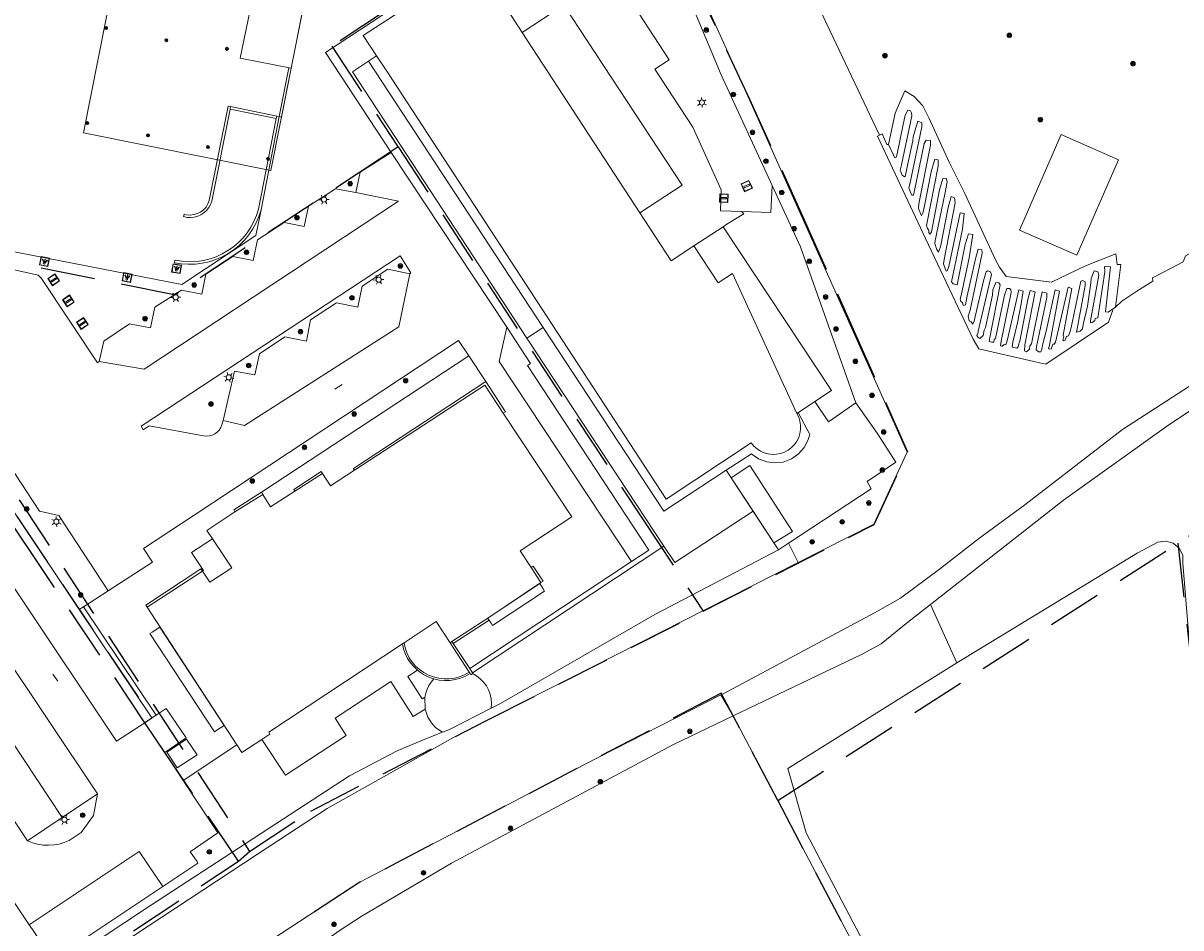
# Model space of a CAD drawing. Header units: metres. Extents: x 89872 to 94585, y 463299 to 469000.
# Tile 231 of 256: x 92211 to 92346, y 464553 to 464658. Entities that reach past the tile are written whole.
import ezdxf
from ezdxf.enums import TextEntityAlignment as Align

# ---------------------------------------------------------------- set-up
doc = ezdxf.new("R2010")
doc.units = ezdxf.units.M
doc.linetypes.add('HIDDEN', pattern=[9.525, 6.35, -3.175])
doc.layers.get('0').update_dxf_attribs({"linetype": 'CONTINUOUS'})
for name, color, linetype, lineweight in [('B-WE-BV-GELEIDECONSTRUCTIE-G', 251, 'CONTINUOUS', 13), ('B-WE-GK-BESCHOEIING_DAMWAND-G', 251, 'CONTINUOUS', 13), ('B-WE-GR-BEPLANTING_CULTUUR-G', 251, 'CONTINUOUS', 13), ('B-WE-GR-BOOM-S', 251, 'CONTINUOUS', 13), ('B-WE-IE-MEUBILAIR_WEGMEUBILAIR_VLAGGENMAST-S', 251, 'CONTINUOUS', 13), ('B-WE-IE-TERREINAFSCHEIDING-G', 251, 'CONTINUOUS', 13), ('B-WE-IE-TERREINAFSCHEIDING_KUNSTMATIG_HEKWERK-G', 251, 'CONTINUOUS', 13), ('B-WE-KL-ET_LS_OV_LICHTMAST-S', 251, 'CONTINUOUS', 13), ('B-WE-KL-ET_LS_SR_ARMATUUR-G', 251, 'CONTINUOUS', 13), ('B-WE-OB-BESCHOEIING-G', 251, 'CONTINUOUS', 13), ('B-WE-OG-TOPOGRAFIE_BEBOUWING-GV', 251, 'CONTINUOUS', 13), ('B-WE-OG-TOPOGRAFIE_BEBOUWING_LUIFEL-GV', 251, 'CONTINUOUS', 13), ('B-WE-OG-TOPOGRAFIE_HUISNUMMER-T25', 251, 'CONTINUOUS', 13), ('B-WE-OG-TOPOGRAFIE_STRAATNAAM-T18', 251, 'CONTINUOUS', 13), ('B-WE-OG-TOPOGRAFIE_WATER-GV', 251, 'CONTINUOUS', 13), ('B-WE-VH-VERHARDING-GV', 251, 'CONTINUOUS', 13), ('B_ONDERBOUWLIJN_LIJN_-1', 251, 'CONTINUOUS', 13), ('B_OVERBOUWLIJN_LIJN_1', 251, 'CONTINUOUS', 13), ('Percelen', 10, 'HIDDEN', 25), ('Q_PILAAR', 251, 'CONTINUOUS', 13), ('Q_PILAAR_0', 251, 'CONTINUOUS', 13)]:
    doc.layers.add(name, color=color, linetype=linetype, lineweight=lineweight)
doc.styles.get("Standard").update_dxf_attribs({"font": 'isocp.shx'})

# ---------------------------------------------------------------- blocks, each defined once
blk = doc.blocks.new('Q_LICHTMAST')
for points in [[(-0.26, 0.15), (-0.52, 0.3)], [(0, 0.3), (0, 0.6)], [(0.26, 0.15), (0.52, 0.3)], [(-0.26, -0.15), (-0.52, -0.3)], [(0, -0.3), (0, -0.6)], [(0.26, -0.15), (0.52, -0.3)]]:
    blk.add_lwpolyline(points)
blk.add_circle((0, 0), 0.3)
blk = doc.blocks.new('Q_VLAGGENMAST')
for points in [[(-0.5, 0.5), (0.5, 0.5), (0.5, -0.5), (-0.5, -0.5)], [(-0.08, 0.33), (0.07, 0.33), (0.07, -0.33), (-0.08, -0.33)]]:
    blk.add_lwpolyline(points, close=True)
blk.add_lwpolyline([(-0.44, 0.46), (0.44, 0.46, -0.414214), (0.46, 0.44), (0.46, -0.44, -0.414214), (0.44, -0.46), (-0.44, -0.46, -0.414214), (-0.46, -0.44), (-0.46, 0.44), (-0.46, 0.44), (-0.46, 0.45), (-0.46, 0.45), (-0.46, 0.45), (-0.46, 0.45), (-0.46, 0.45), (-0.46, 0.45), (-0.46, 0.46), (-0.46, 0.46), (-0.46, 0.46), (-0.45, 0.46), (-0.45, 0.46), (-0.45, 0.46), (-0.45, 0.46), (-0.45, 0.46), (-0.45, 0.46), (-0.44, 0.46), (-0.44, 0.46)], format="xyb")
blk = doc.blocks.new('Q_LICHTPUNT')
for points in [[(-0.5, 0.5), (0.5, 0.5), (0.5, -0.5), (-0.5, -0.5)], [(-0.46, 0.46), (0.46, 0.46), (0.46, -0.46), (-0.46, -0.46)], [(-0.12, 0.08), (-0.08, 0.05), (-0.26, -0.23), (-0.3, -0.2)], [(-0.03, 0.03), (0.02, 0.03), (0.02, -0.3), (-0.03, -0.3)], [(0.08, 0.05), (0.12, 0.08), (0.29, -0.21), (0.25, -0.24)]]:
    blk.add_lwpolyline(points, close=True)
blk.add_circle((0, 0.21), 0.103)
blk = doc.blocks.new('BOOM-970')
at = {"layer": 'Q_PILAAR'}
for radius in [0.18, 0.09]:
    blk.add_circle((0, 0), radius, dxfattribs=at)
blk = doc.blocks.new('Q_PILAAR')
at = {"layer": 'Q_PILAAR'}
for p, q in [((0.05, 0.31), (0.12, 0.24)), ((0.12, 0.12), (0.05, 0.05)), ((0.31, 0.31), (0.24, 0.24)), ((0.24, 0.12), (0.31, 0.05))]:
    blk.add_line(p, q, dxfattribs=at)
blk.add_blockref('BOOM-970', (0.18, 0.18))
blk = doc.blocks.new('Q_BOOM')
for radius in [0.27, 0.18, 0.09]:
    blk.add_circle((0, 0), radius)

msp = doc.modelspace()

# ---------------------------------------------------------------- linework, layer by layer
at = {"layer": 'B-WE-BV-GELEIDECONSTRUCTIE-G'}
for points in [[(92312.7, 464604.8), (92314.27, 464608.16), (92295.8, 464649.39), (92286.25, 464670.48)], [(92292.46, 464579.76), (92276.4, 464571.56), (92250.19, 464557.85), (92244.26, 464553.97), (92220.54, 464538.47), (92201.58, 464525.81)], [(92293.87, 464580.51), (92292.56, 464579.81), (92292.46, 464579.76)]]:
    msp.add_lwpolyline(points, dxfattribs=at)
at = {"layer": 'B-WE-GK-BESCHOEIING_DAMWAND-G'}
for points in [[(92394.99, 464646.82), (92377.65, 464635.51), (92339.47, 464610.81), (92328.03, 464602)], [(92301.51, 464595.26), (92310.34, 464599.73), (92312.7, 464604.8)], [(92328.03, 464602), (92322.62, 464598.03), (92318.03, 464594.48), (92313.47, 464591.08), (92310.43, 464589.36), (92293.87, 464580.51)], [(92238.22, 464561.13), (92246.37, 464566.47), (92261.43, 464574.94), (92301.51, 464595.26)]]:
    msp.add_lwpolyline(points, dxfattribs=at)
at = {"layer": 'B-WE-GR-BEPLANTING_CULTUUR-G'}
for p, q in [((92296.6, 464675.63), (92311.01, 464645.23)), ((92301.51, 464595.26), (92300.37, 464597.51)), ((92217.85, 464590.06), (92220.72, 464591.94)), ((92320.05, 464583.5), (92316.98, 464590.32)), ((92217.35, 464589.73), (92217.85, 464590.06)), ((92217.35, 464589.73), (92225.85, 464577.06)), ((92226.34, 464577.38), (92217.85, 464590.06)), ((92226.34, 464577.38), (92225.85, 464577.06)), ((92332.99, 464503.16), (92293.88, 464577.31))]:
    msp.add_line(p, q, dxfattribs=at)
for points in [[(92312.08, 464644.14), (92312.83, 464647.8), (92313.97, 464650.41), (92315.08, 464649.76), (92316.08, 464648.67), (92316.84, 464647.18), (92319.18, 464642.1), (92321.01, 464638.41), (92324.61, 464630.65), (92325.08, 464629.8), (92325.83, 464628.71), (92331.13, 464628.03), (92335.11, 464629.94), (92338.67, 464631.34), (92338.83, 464630.11), (92339.26, 464630.09), (92338.64, 464625.1)], [(92312.08, 464644.14), (92311.89, 464644.14), (92311.31, 464645.38), (92311.01, 464645.23)], [(92220.72, 464591.94), (92214.94, 464600.76), (92212.69, 464601.26), (92203.33, 464615.49), (92203.1, 464617.64)], [(92198.86, 464608.45), (92202.94, 464611.22), (92217.35, 464589.73)], [(92285.77, 464597.14), (92287.05, 464595.25), (92296.21, 464601.25)]]:
    msp.add_lwpolyline(points, dxfattribs=at)
at = {"layer": 'B-WE-IE-TERREINAFSCHEIDING-G'}
for p, q in [((92235, 464648.29), (92235.06, 464648.59)), ((92240.47, 464647.48), (92235.06, 464648.59)), ((92235, 464648.29), (92240.41, 464647.18)), ((92238.63, 464636.52), (92240.76, 464647.42)), ((92240.47, 464647.48), (92240.41, 464647.18)), ((92240.76, 464647.42), (92240.47, 464647.48)), ((92238.69, 464603.46), (92262.94, 464619.44)), ((92296.21, 464601.25), (92293.07, 464606.04)), ((92238.85, 464603.2), (92238.69, 464603.46)), ((92298.64, 464597.54), (92296.21, 464601.25)), ((92299.2, 464596.74), (92298.64, 464597.54)), ((92265.32, 464588.49), (92265.56, 464588.14)), ((92260.75, 464585.85), (92262.99, 464582.42)), ((92261.12, 464585.76), (92260.97, 464585.99)), ((92263.1, 464582.25), (92262.99, 464582.42)), ((92263.38, 464582.25), (92263.39, 464582.34)), ((92257.84, 464578.09), (92257.8, 464579.48)), ((92235.78, 464573.91), (92229.51, 464569.75))]:
    msp.add_line(p, q, dxfattribs=at)
for points in [[(92230.03, 464677.94), (92213.39, 464681.23), (92209.6, 464662.22), (92203.9, 464632.71), (92229.36, 464627.77), (92238.03, 464633.49), (92238.63, 464636.52)], [(92240.76, 464647.42), (92241.01, 464647.36), (92242.14, 464653.06)], [(92235.06, 464648.59), (92234.77, 464648.65), (92232.56, 464637.59), (92232.4, 464637.19), (92232.18, 464636.83), (92231.89, 464636.51), (92231.55, 464636.25), (92231.17, 464636.06), (92230.76, 464635.94), (92230.34, 464635.9), (92229.91, 464635.93), (92229.62, 464636), (92229.56, 464635.71), (92229.97, 464635.62), (92230.39, 464635.6), (92230.8, 464635.64), (92231.21, 464635.75), (92231.59, 464635.92), (92231.93, 464636.15), (92232.24, 464636.43), (92232.5, 464636.76), (92232.71, 464637.13), (92232.85, 464637.52), (92235, 464648.29)], [(92240.41, 464647.18), (92238.32, 464636.59), (92238.09, 464635.85), (92237.79, 464635.14), (92237.42, 464634.46), (92236.99, 464633.82), (92236.51, 464633.22), (92235.97, 464632.67), (92235.38, 464632.17), (92234.75, 464631.73), (92234.08, 464631.34), (92233.38, 464631.02), (92232.65, 464630.77), (92231.9, 464630.59), (92231.14, 464630.47), (92230.37, 464630.43), (92229.6, 464630.46), (92228.83, 464630.56), (92228.54, 464630.62), (92228.49, 464630.32), (92229.29, 464630.19), (92230.11, 464630.13), (92230.93, 464630.16), (92231.74, 464630.25), (92232.54, 464630.43), (92233.32, 464630.68), (92234.07, 464631), (92234.79, 464631.4), (92235.47, 464631.86), (92236.1, 464632.38), (92236.68, 464632.96), (92237.2, 464633.59), (92237.66, 464634.27), (92238.05, 464634.99), (92238.38, 464635.74), (92238.63, 464636.52)], [(92292.73, 464634.53), (92305.4, 464615.36), (92303.46, 464614.09), (92305.03, 464611.71), (92308.23, 464613.91)], [(92293.07, 464606.04), (92285.78, 464601.26), (92271.66, 464622.75)], [(92249.58, 464606.03), (92249.46, 464606.23), (92264.94, 464616.42)], [(92301.34, 464612.69), (92301.48, 464612.78), (92302.85, 464610.22), (92302.61, 464609.52), (92302.18, 464608.71), (92301.52, 464607.95), (92300.7, 464607.36), (92299.75, 464607), (92298.75, 464606.89), (92297.81, 464607.01), (92296.86, 464607.39), (92296.68, 464607.49), (92296.51, 464607.59), (92296.34, 464607.71), (92296.17, 464607.83), (92296.02, 464607.97), (92294.81, 464607.18), (92293.07, 464606.04)], [(92242.56, 464603.58), (92242.45, 464603.77), (92245.66, 464605.9), (92245.82, 464605.65)], [(92235.57, 464601.18), (92235.44, 464601.39), (92238.69, 464603.46)], [(92320.05, 464583.5), (92341.16, 464596.33), (92343.58, 464597.61), (92344.5, 464597.76), (92345.39, 464597.51), (92346.1, 464596.92), (92346.51, 464596.09), (92346.54, 464595.16), (92349.58, 464558), (92350.62, 464554.99)], [(92225.29, 464590), (92225.12, 464590.26), (92231.59, 464594.51), (92231.76, 464594.25)], [(92265.56, 464588.14), (92265.73, 464587.89), (92271.8, 464591.89), (92271.65, 464592.15), (92271.24, 464592.8), (92265.16, 464588.74)], [(92233.43, 464575.61), (92234.3, 464576.16), (92226.79, 464587.69), (92225.87, 464587.09), (92225.62, 464586.92), (92233.18, 464575.45), (92233.43, 464575.61)], [(92255.17, 464585.74), (92255.31, 464585.15), (92255.51, 464584.58), (92255.77, 464584.03), (92256.1, 464583.52), (92256.49, 464583.06), (92256.93, 464582.64)], [(92262.99, 464582.42), (92262.45, 464582.12), (92261.87, 464581.88), (92261.27, 464581.72), (92260.66, 464581.64), (92260.04, 464581.63), (92259.42, 464581.7), (92258.82, 464581.85), (92258.24, 464582.07), (92257.69, 464582.36), (92257.18, 464582.71), (92256.72, 464583.13), (92256.31, 464583.6), (92255.97, 464584.11), (92255.7, 464584.67), (92255.49, 464585.25), (92255.36, 464585.86)], [(92332.99, 464503.16), (92333.86, 464503.69), (92302.43, 464563.6), (92300.28, 464571.13), (92320.05, 464583.5)], [(92257.8, 464579.48), (92257.49, 464579.29), (92255.8, 464581.89), (92256.93, 464582.64)], [(92256.93, 464582.64), (92257.28, 464582.37), (92257.64, 464582.13), (92258.03, 464581.93), (92258.44, 464581.76), (92258.85, 464581.62)], [(92258.85, 464581.62), (92259.47, 464581.49), (92260.1, 464581.43), (92260.73, 464581.45), (92261.35, 464581.54), (92261.96, 464581.7), (92262.54, 464581.95), (92263.1, 464582.25)], [(92263.1, 464582.25), (92263.18, 464582.12), (92263.38, 464582.25)], [(92263.38, 464582.25), (92263.86, 464581.98), (92264.29, 464581.65), (92264.68, 464581.26), (92265, 464580.82), (92265.26, 464580.34), (92265.44, 464579.82), (92265.55, 464579.29), (92265.59, 464578.74), (92265.54, 464578.2)], [(92257.84, 464578.09), (92256.41, 464577.21), (92253.82, 464581.32), (92247.29, 464577.02), (92248.57, 464575.02), (92241.47, 464570.36), (92238.71, 464574.55)], [(92258.85, 464581.62), (92258.54, 464581.25), (92258.28, 464580.84), (92258.06, 464580.41), (92257.9, 464579.95), (92257.8, 464579.48)], [(92259.88, 464575.39), (92259.45, 464575.65), (92259.06, 464575.96), (92258.71, 464576.32), (92258.41, 464576.72), (92258.16, 464577.15), (92257.97, 464577.61), (92257.84, 464578.09)]]:
    msp.add_lwpolyline(points, dxfattribs=at)
at = {"layer": 'B-WE-IE-TERREINAFSCHEIDING_KUNSTMATIG_HEKWERK-G'}
msp.add_line((92293.88, 464577.31), (92292.46, 464579.76), dxfattribs=at)
at = {"layer": 'B-WE-OB-BESCHOEIING-G'}
for points in [[(92311.01, 464645.23), (92310.78, 464645.11), (92316.4, 464633.17), (92321.99, 464621.39), (92322.63, 464620.23), (92329.08, 464618.76)], [(92329.08, 464618.76), (92330.49, 464618.43), (92337.82, 464623.36), (92338.33, 464624.78)]]:
    msp.add_lwpolyline(points, dxfattribs=at)
at = {"layer": 'B-WE-OG-TOPOGRAFIE_BEBOUWING-GV'}
for p, q in [((92242.14, 464653.06), (92246.45, 464674.7)), ((92282.95, 464636.17), (92269.2, 464657.27)), ((92252.15, 464654.54), (92253.35, 464652.72)), ((92245.82, 464605.65), (92242.56, 464603.58)), ((92238.85, 464603.2), (92235.57, 464601.18)), ((92232.92, 464598.02), (92235.19, 464594.63)), ((92231.76, 464594.25), (92225.29, 464590)), ((92271.39, 464592.9), (92270.24, 464594.65)), ((92265.16, 464588.74), (92271.39, 464592.9)), ((92225.29, 464590), (92235.78, 464573.91)), ((92260.97, 464585.99), (92265.16, 464588.74)), ((92255.17, 464585.74), (92255.36, 464585.86)), ((92260.75, 464585.85), (92260.97, 464585.99)), ((92227.51, 464578.15), (92226.34, 464577.38)), ((92225.85, 464577.06), (92225.03, 464576.5)), ((92225.03, 464576.5), (92227.36, 464573.02))]:
    msp.add_line(p, q, dxfattribs=at)
for points in [[(92230.03, 464677.94), (92228.07, 464668.01), (92222.51, 464669.1), (92221.31, 464663.07), (92237.34, 464659.89), (92236.19, 464654.23), (92242.14, 464653.06)], [(92269.2, 464657.27), (92266.53, 464661.37), (92263.81, 464665.52), (92250.57, 464656.9), (92252.15, 464654.54)], [(92253.35, 464652.72), (92286.06, 464602.65), (92296.01, 464609.25), (92296.32, 464608.87), (92296.68, 464608.55), (92297.09, 464608.28), (92297.53, 464608.08), (92298, 464607.95), (92298.48, 464607.89), (92298.97, 464607.91), (92299.45, 464608), (92299.91, 464608.17), (92300.33, 464608.4), (92300.72, 464608.69), (92301.06, 464609.04), (92301.34, 464609.44), (92301.56, 464609.88), (92301.7, 464610.34), (92301.78, 464610.82), (92301.78, 464611.31), (92301.7, 464611.79), (92301.56, 464612.25), (92301.34, 464612.69)], [(92327.42, 464634.14), (92334.11, 464631.22), (92338.98, 464642.37), (92332.29, 464645.3), (92327.42, 464634.14)], [(92289.3, 464632.29), (92286.62, 464630.53), (92282.95, 464636.17)], [(92301.34, 464612.69), (92293.79, 464629.06), (92292.13, 464627.97), (92289.3, 464632.29)], [(92266.98, 464612.72), (92264.82, 464616), (92249.58, 464606.03)], [(92270.24, 464594.65), (92268.95, 464596.62), (92274.99, 464600.58), (92266.98, 464612.72)], [(92249.58, 464606.03), (92246.77, 464604.2), (92245.82, 464605.65)], [(92242.56, 464603.58), (92239.73, 464601.74), (92238.85, 464603.2)], [(92235.57, 464601.18), (92232.26, 464599), (92232.92, 464598.02)], [(92255.36, 464585.86), (92259.12, 464588.34), (92260.75, 464585.85)], [(92238.71, 464574.55), (92239.65, 464575.18), (92239.53, 464575.39), (92255.17, 464585.74)], [(92227.36, 464573.02), (92229.87, 464574.73), (92227.51, 464578.15)], [(92229.91, 464574.58), (92227.59, 464573.07), (92228.81, 464571.23), (92231.13, 464572.73), (92229.91, 464574.58)], [(92235.78, 464573.91), (92236.36, 464573.01), (92238.71, 464574.55)]]:
    msp.add_lwpolyline(points, dxfattribs=at)
at = {"layer": 'B-WE-OG-TOPOGRAFIE_BEBOUWING_LUIFEL-GV'}
for p in [(92235.19, 464594.63), (92232.92, 464598.02)]:
    msp.add_line(p, (92232.92, 464598.02), dxfattribs=at)
for points in [[(92298.64, 464597.54), (92300.84, 464598.88), (92295.84, 464606.61), (92293.65, 464605.16), (92298.64, 464597.54)], [(92232.92, 464598.02), (92230.5, 464596.43), (92231.89, 464594.32), (92231.76, 464594.25)], [(92235.19, 464594.63), (92232.62, 464592.94), (92231.76, 464594.25)]]:
    msp.add_lwpolyline(points, dxfattribs=at)
at = {"layer": 'B-WE-OG-TOPOGRAFIE_STRAATNAAM-T18'}
for p, q in [((92247.25, 464615.53), (92248.1, 464616.06)), ((92214.26, 464582.19), (92214.82, 464581.36))]:
    msp.add_line(p, q, dxfattribs=at)
at = {"layer": 'B-WE-OG-TOPOGRAFIE_WATER-GV'}
for p, q in [((92300.37, 464597.51), (92299.2, 464596.74)), ((92196.43, 464533.7), (92238.22, 464561.13))]:
    msp.add_line(p, q, dxfattribs=at)
for points in [[(92285.83, 464668.17), (92292.49, 464652.31), (92298.46, 464639.34)], [(92330.78, 464620.26), (92330.92, 464620.68), (92332.08, 464627), (92331.59, 464627.15), (92330.53, 464622.3), (92330.15, 464620.83), (92330.02, 464620.22), (92329.91, 464619.91), (92329.61, 464619.89), (92329.37, 464620.13), (92329.39, 464620.47), (92330.62, 464626.24), (92330.61, 464626.74), (92330.06, 464626.93), (92329.12, 464622.43), (92328.8, 464620.84), (92328.62, 464620.61), (92328.57, 464620.22), (92328.23, 464619.9), (92327.97, 464620.01), (92328.04, 464620.71), (92329.22, 464626.93), (92328.67, 464627.05), (92328.39, 464626.03), (92327.45, 464621.15), (92327.33, 464620.83), (92327.25, 464620.47), (92327.09, 464620.31), (92326.53, 464620.42), (92326.62, 464621.02), (92327.16, 464623.3), (92327.58, 464625.51), (92327.84, 464626.99), (92327.32, 464627.14), (92325.97, 464621.17), (92325.79, 464620.73), (92325.59, 464620.75), (92325.38, 464620.57), (92325.19, 464620.61), (92325.27, 464621.15), (92326.44, 464626.83), (92326.39, 464627.18), (92326.23, 464627.32), (92325.93, 464627.3), (92325.63, 464626.52), (92324.58, 464621.46), (92324.44, 464621.32), (92324.38, 464621.03), (92324.17, 464621.01), (92323.84, 464621.12), (92323.92, 464621.55), (92325.14, 464627.72), (92325, 464627.98), (92324.62, 464628.02), (92324.27, 464627.15), (92324.23, 464626.52), (92323.44, 464622.75), (92323.26, 464622.43), (92323.15, 464621.82), (92322.75, 464621.46), (92322.54, 464621.59), (92322.42, 464621.81), (92322.58, 464622.17), (92322.56, 464622.3), (92323.5, 464626.28), (92324.12, 464628.95), (92324.01, 464629.27), (92323.71, 464629.37), (92323.51, 464629.27), (92323.23, 464628.37), (92322.37, 464624.67), (92322.11, 464623.49), (92321.95, 464623.11), (92321.76, 464623.42), (92321.52, 464623.51), (92321.41, 464624.07), (92321.64, 464624.78), (92323.03, 464631.42), (92323, 464631.83), (92322.56, 464631.9), (92322.27, 464630.78), (92321.29, 464626.45), (92321.07, 464625.39), (92320.79, 464625.32), (92320.72, 464625.66), (92320.53, 464625.77), (92320.45, 464626.06), (92320.56, 464626.5), (92321.51, 464630.9), (92321.95, 464633.61), (92321.43, 464633.71), (92321.04, 464632.43), (92320.1, 464627.74), (92319.62, 464627.85), (92319.46, 464628.09), (92320.34, 464632.36), (92320.72, 464634.24), (92320.92, 464636.09), (92320.45, 464636.14), (92319.13, 464629.87), (92318.94, 464629.35), (92318.8, 464629.33), (92318.64, 464629.85), (92318.49, 464630.19), (92318.57, 464630.71), (92319.88, 464637.32), (92319.8, 464637.9), (92319.41, 464638.07), (92319.05, 464636.77), (92318.15, 464632.18), (92317.92, 464631.56), (92317.69, 464631.95), (92317.49, 464632.56), (92317.54, 464632.9), (92318.68, 464638.32), (92318.92, 464639.78), (92318.8, 464640.22), (92318.43, 464640.19), (92318.03, 464638.83), (92317.09, 464633.95), (92316.92, 464633.64), (92316.8, 464633.8), (92316.79, 464634.14), (92316.64, 464634.31), (92316.51, 464634.68), (92316.58, 464635.06), (92317.9, 464641.63), (92317.9, 464642.02), (92317.89, 464642.34), (92317.51, 464642.42), (92317.06, 464640.97), (92316.26, 464636.76), (92316.09, 464636.13), (92315.94, 464635.79), (92315.58, 464636.66), (92315.61, 464637.19), (92316.98, 464644.06), (92316.98, 464644.62), (92316.49, 464644.64), (92316.24, 464644.26), (92315.07, 464638.58), (92315.01, 464638.22), (92314.78, 464638.23), (92314.62, 464638.66), (92314.46, 464639.07), (92314.58, 464639.51), (92315.96, 464646.2), (92315.98, 464646.68), (92315.49, 464646.86), (92314.95, 464645.04), (92314.91, 464644.56), (92314.33, 464641.87), (92314.01, 464640.42), (92313.94, 464640.38), (92313.67, 464640.55), (92313.43, 464641.13), (92313.6, 464641.78), (92314.79, 464647.52), (92314.76, 464647.86), (92314.65, 464648.08), (92314.35, 464648.15), (92314.01, 464647.57), (92313.76, 464646.28), (92313.08, 464643.04), (92313.01, 464642.78), (92312.93, 464642.59), (92312.76, 464642.63), (92312.64, 464642.9), (92312.08, 464644.14)], [(92316.98, 464590.32), (92332.56, 464602.52), (92344.88, 464611.36), (92396.01, 464645.29)], [(92298.46, 464639.34), (92301.78, 464632.16), (92308.23, 464613.91)], [(92352.71, 464634.63), (92351.7, 464633.89), (92348.23, 464631.89), (92346.82, 464631.12), (92346.57, 464630.44), (92345.23, 464629.73), (92342.98, 464628.53), (92343.01, 464628.17), (92341.13, 464627), (92339.38, 464625.83), (92338.64, 464625.1)], [(92338.64, 464625.1), (92337.77, 464624.54), (92337.47, 464624.56), (92338.05, 464629.82), (92337.37, 464629.86), (92337.4, 464629.26), (92336.58, 464623.88), (92336.27, 464623.8), (92336.23, 464623.56), (92335.89, 464623.34), (92335.72, 464623.28), (92335.73, 464623.5), (92336.69, 464628.86), (92336.59, 464629.25), (92336.16, 464629.35), (92335.78, 464628.46), (92335.77, 464627.97), (92335.35, 464625.22), (92334.87, 464623.1), (92334.76, 464622.59), (92334.51, 464622.32), (92334.08, 464622.18), (92334.14, 464622.57), (92335.08, 464627.65), (92335.07, 464628.07), (92334.78, 464628.24), (92334.6, 464628.14), (92333.62, 464623.49), (92333.4, 464622.59), (92333.28, 464622.15), (92333.12, 464621.78), (92332.91, 464621.67), (92332.76, 464621.27), (92332.58, 464621.17), (92332.47, 464621.27), (92332.58, 464621.65), (92332.53, 464621.85), (92333.54, 464627.31), (92333.11, 464627.45), (92331.84, 464622.04), (92331.61, 464621.02), (92331.45, 464620.79), (92331.3, 464620.8), (92331.12, 464620.19), (92330.78, 464620.26)], [(92308.23, 464613.91), (92310.76, 464610.36), (92312.93, 464606.99), (92309.57, 464604.72), (92310.04, 464603.87), (92300.37, 464597.51)], [(92299.2, 464596.74), (92284.7, 464589.16), (92266.64, 464578.76), (92265.54, 464578.2)], [(92293.88, 464577.31), (92308.99, 464584.52), (92311.21, 464585.72), (92314.34, 464588.26), (92315.57, 464589.22), (92316.98, 464590.32)], [(92265.54, 464578.2), (92260.68, 464575.7), (92259.88, 464575.39)], [(92203.82, 464522.38), (92221.17, 464534.51), (92242.39, 464548.37), (92247.9, 464552.24), (92250.34, 464553.81), (92260.91, 464560.07), (92286.82, 464573.93), (92293.88, 464577.31)], [(92259.88, 464575.39), (92257.81, 464574.59), (92254.55, 464573.22), (92248.98, 464570.29)], [(92248.98, 464570.29), (92225.7, 464555.13), (92195.49, 464535.15)]]:
    msp.add_lwpolyline(points, dxfattribs=at)
at = {"layer": 'B-WE-VH-VERHARDING-GV'}
for p, q in [((92251.18, 464653.89), (92249.31, 464652.66)), ((92252.15, 464654.54), (92251.18, 464653.89)), ((92251.18, 464653.89), (92271.66, 464622.75)), ((92269.74, 464621.49), (92249.31, 464652.66)), ((92253.87, 464643.23), (92267.38, 464622.77)), ((92292.73, 464634.53), (92289.3, 464632.29)), ((92271.66, 464622.75), (92269.74, 464621.49)), ((92269.74, 464621.49), (92285.77, 464597.14)), ((92219.48, 464618.62), (92219.67, 464618.76)), ((92264.94, 464616.42), (92262.94, 464619.44)), ((92224.57, 464611.2), (92224.84, 464610.76)), ((92200.15, 464597.05), (92219.48, 464568.19)), ((92285.77, 464597.14), (92263.39, 464582.34)), ((92281.98, 464595.36), (92263.06, 464582.84)), ((92198.8, 464590.18), (92215.36, 464565.43)), ((92194.73, 464587.44), (92211.28, 464562.7)), ((92261.12, 464585.76), (92265.32, 464588.49)), ((92265.16, 464588.74), (92265.32, 464588.49)), ((92263.06, 464582.84), (92261.12, 464585.76)), ((92263.39, 464582.34), (92263.06, 464582.84)), ((92211.47, 464552.86), (92192.37, 464581.53)), ((92227.36, 464573.02), (92229.51, 464569.75)), ((92219.48, 464568.19), (92215.36, 464565.43)), ((92215.36, 464565.43), (92211.28, 464562.7)), ((92224.36, 464561.43), (92211.47, 464552.86)), ((92224.36, 464561.43), (92227.13, 464557.33)), ((92211.85, 464552.3), (92211.47, 464552.86))]:
    msp.add_line(p, q, dxfattribs=at)
for points in [[(92294.9, 464636.31), (92292.41, 464636.39), (92292.5, 464638.84), (92289.18, 464646.16), (92284.71, 464652.96), (92286.41, 464654.04), (92277.55, 464667.65), (92279.31, 464668.84)], [(92253.87, 464643.23), (92246.17, 464654.92), (92262.19, 464665.48)], [(92269.2, 464657.27), (92274.06, 464660.44), (92287.93, 464639.41), (92282.95, 464636.17)], [(92249.71, 464638.52), (92250.24, 464640.9), (92253.87, 464643.23)], [(92168.79, 464640.56), (92169.18, 464640.03), (92169.61, 464639.55), (92170.09, 464639.11), (92170.61, 464638.71), (92171.16, 464638.37), (92171.75, 464638.08), (92172.35, 464637.85), (92172.98, 464637.68), (92212.53, 464628.86), (92212.93, 464628.47), (92219.48, 464618.62)], [(92219.67, 464618.76), (92220.2, 464621.13), (92223.24, 464623.16), (92225.68, 464622.71), (92226.2, 464625.11), (92229.31, 464627.12), (92231.7, 464626.65), (92232.16, 464628.98), (92235.32, 464631.06), (92237.7, 464630.58), (92238.2, 464632.98), (92241.33, 464635.01), (92243.67, 464634.54), (92244.19, 464636.95), (92247.35, 464638.97), (92249.71, 464638.52)], [(92298.46, 464639.34), (92298.28, 464636.19), (92294.9, 464636.31)], [(92219.67, 464618.76), (92224.94, 464617.88), (92254.71, 464637.5), (92249.71, 464638.52)], [(92294.9, 464636.31), (92295.14, 464636.03), (92293.15, 464634.81), (92292.73, 464634.53)], [(92256.04, 464629.03), (92256.17, 464629.14), (92254.89, 464631.14), (92224.57, 464611.2)], [(92234.17, 464611.85), (92235.52, 464617.64), (92237.9, 464617.2), (92238.43, 464619.67), (92241.42, 464621.65), (92243.95, 464621.14), (92244.42, 464623.63), (92247.45, 464625.63), (92249.95, 464625.11), (92250.47, 464627.58), (92253.45, 464629.56), (92256.04, 464629.03)], [(92256.04, 464629.03), (92254.76, 464622.83), (92236.69, 464611.27), (92234.17, 464611.85)], [(92267.38, 464622.77), (92266.49, 464618.77), (92281.98, 464595.36)], [(92267.38, 464622.77), (92270.18, 464618.54), (92269.81, 464618.3), (92284.01, 464596.7), (92281.98, 464595.36)], [(92262.94, 464619.44), (92261.75, 464621.21), (92230.79, 464600.8)], [(92266.98, 464612.72), (92267.23, 464612.88), (92264.94, 464616.42)], [(92224.84, 464610.76), (92225.51, 464611.22), (92231.89, 464610.05), (92232.23, 464610.02), (92232.57, 464610.05), (92232.9, 464610.14), (92233.21, 464610.29), (92233.49, 464610.49), (92233.72, 464610.74), (92233.91, 464611.02), (92234.05, 464611.34), (92234.17, 464611.85)], [(92225.03, 464576.5), (92221.71, 464574.34), (92198.86, 464608.45)], [(92230.79, 464600.8), (92224.87, 464596.9), (92225.9, 464595.3), (92220.72, 464591.94)], [(92271.39, 464592.9), (92271.64, 464593.06), (92270.49, 464594.82), (92270.24, 464594.65)], [(92229.51, 464569.75), (92233.56, 464563.62), (92230.34, 464561.39), (92231.13, 464560.25), (92231.24, 464560.06), (92227.13, 464557.33)], [(92211.28, 464562.7), (92211.87, 464562.46), (92212.47, 464562.29), (92213.1, 464562.19), (92213.73, 464562.16), (92214.36, 464562.2), (92214.98, 464562.31), (92215.59, 464562.49), (92216.17, 464562.73), (92217.55, 464563.65), (92218.99, 464565.63), (92219.48, 464568.19)], [(92227.13, 464557.33), (92214.23, 464548.74), (92211.85, 464552.3)]]:
    msp.add_lwpolyline(points, dxfattribs=at)
at = {"layer": 'B_ONDERBOUWLIJN_LIJN_-1'}
msp.add_lwpolyline([(92241.88, 464653.11), (92242.14, 464653.06), (92246.45, 464674.7), (92230.03, 464677.94), (92224.48, 464679.04), (92213.39, 464681.23), (92209.6, 464662.22), (92203.9, 464632.71), (92229.36, 464627.77), (92238.03, 464633.49), (92238.63, 464636.52), (92240.76, 464647.42), (92241.88, 464653.11)], dxfattribs=at)
at = {"layer": 'B_OVERBOUWLIJN_LIJN_1'}
for points in [[(92242.14, 464653.06), (92239.78, 464641.12), (92217.83, 464645.53), (92221.31, 464663.07)], [(92289.3, 464632.29), (92292.73, 464634.53), (92305.4, 464615.36), (92301.34, 464612.69)]]:
    msp.add_lwpolyline(points, dxfattribs=at)
at = {"layer": 'Percelen'}
for p, q in [((92199.88, 464618.49), (92237.27, 464561.45)), ((92299.11, 464567.4), (92345.95, 464597.49)), ((92235.99, 464560.3), (92237.27, 464561.45))]:
    msp.add_line(p, q, dxfattribs=at)
for points in [[(92290.38, 464589.56), (92310.38, 464599.68), (92314.33, 464608.16), (92308.72, 464620.84), (92302.23, 464635.31), (92295.85, 464649.41), (92285.98, 464670.43), (92281.76, 464668.38), (92277.1, 464675.48), (92269.1, 464670.23)], [(92269.1, 464670.23), (92246.9, 464655.66), (92254.59, 464643.97), (92254.66, 464643.86)], [(92254.66, 464643.86), (92252.68, 464642.55), (92228.46, 464626.57), (92203.57, 464631.56)], [(92254.66, 464643.86), (92283.35, 464600.22), (92290.38, 464589.56)], [(92413.13, 464640.47), (92389.32, 464625.24), (92352.51, 464601.7), (92345.95, 464597.49)], [(92225.03, 464576.5), (92212.95, 464594.56), (92192.07, 464625.71)], [(92199.88, 464618.49), (92199.46, 464616.39), (92225.85, 464577.05), (92225.03, 464576.5)], [(92345.95, 464597.49), (92349.27, 464567.27), (92350.62, 464555), (92354.49, 464519.82), (92355.03, 464514.91), (92355.21, 464513.16)], [(92237.27, 464561.45), (92244.44, 464566.17), (92264.93, 464576.71), (92290.38, 464589.56)], [(92299.11, 464567.4), (92299.06, 464567.49), (92292.48, 464579.97), (92250.19, 464557.85), (92244.24, 464553.99)], [(92235.99, 464560.3), (92227.35, 464573.02), (92225.03, 464576.5)], [(92333.68, 464501.85), (92333.2, 464502.76), (92299.11, 464567.4)], [(92223.68, 464552.17), (92235.99, 464560.3)]]:
    msp.add_lwpolyline(points, dxfattribs=at)

# ---------------------------------------------------------------- block references
at = {"layer": 'B-WE-GR-BOOM-S'}
for p, rotation in [((92290.73, 464657.53), 112.7779229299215), ((92326.21, 464656.91), 117.0096709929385), ((92311.65, 464654.55), 115.3678819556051), ((92340.68, 464653.6), 156.3252268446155), ((92293.91, 464650), 114.7555187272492), ((92329.85, 464647.06), 156.3252268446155), ((92296.15, 464645.58), 114.7555187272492), ((92297.72, 464642.2), 114.7555187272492), ((92249.05, 464639.57), 77.48649360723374), ((92299.57, 464638.53), 114.7599595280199), ((92242.82, 464635.6), 168.5814366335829), ((92301.03, 464634.3), 114.7599595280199), ((92236.92, 464631.52), 168.7687259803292), ((92302.79, 464630.47), 109.4643277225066), ((92254.94, 464629.94), 122.8324705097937), ((92230.79, 464627.71), 33.42858442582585), ((92249.26, 464626.21), 78.11601640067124), ((92304.71, 464626.32), 109.4643277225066), ((92225.05, 464623.78), 77.59258147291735), ((92305.93, 464622.56), 109.4643277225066), ((92243.24, 464622.24), 79.36640753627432), ((92237.18, 464618.29), 77.96394109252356), ((92308.2, 464618.78), 114.1319721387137), ((92255.55, 464616.53), 33.39393804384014), ((92310.14, 464614.8), 114.1319721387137), ((92232.76, 464613.79), 76.8941350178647), ((92249.52, 464612.62), 33.39393804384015), ((92311.51, 464610.51), 122.7549680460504), ((92243.71, 464608.71), 33.39393804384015), ((92311.34, 464606.06), 33.99618632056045), ((92237.59, 464604.78), 33.39393804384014), ((92309.77, 464602.22), 33.32481634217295), ((92211.2, 464601.5), 123.3102291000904), ((92306.64, 464600), 33.32481634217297), ((92303.13, 464597.66), 33.32481634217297), ((92217.51, 464591.45), 123.844172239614), ((92288.81, 464575.5), 25.51086755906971), ((92278.33, 464569.59), 28.15655461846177), ((92217.75, 464565.68), 53.96231481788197), ((92267.82, 464564.13), 28.15655461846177), ((92232.56, 464561.39), 34.72749531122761), ((92257.64, 464558.94), 30.65081665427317), ((92247.15, 464552.91), 35.15016264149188)]:
    msp.add_blockref('Q_BOOM', p, dxfattribs=dict(at, rotation=rotation))
at = {"layer": 'B-WE-IE-MEUBILAIR_WEGMEUBILAIR_VLAGGENMAST-S'}
for p, rotation in [((92295.47, 464639.29), 114.7555187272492), ((92292.79, 464637.87), 88.05970136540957), ((92214.35, 464628.32), 123.6135479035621), ((92216.07, 464625.85), 123.6135479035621), ((92217.71, 464623.21), 123.6135479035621)]:
    msp.add_blockref('Q_VLAGGENMAST', p, dxfattribs=dict(at, rotation=rotation))
at = {"layer": 'B-WE-KL-ET_LS_OV_LICHTMAST-S'}
for p, rotation in [((92290.23, 464649.06), 123.3250814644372), ((92245.99, 464637.7), 32.65267417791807), ((92252.39, 464628.33), 33.63688046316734), ((92228.63, 464626.27), 32.97256508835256), ((92234.84, 464616.91), 76.8941350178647), ((92214.67, 464600.02), 123.1869044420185), ((92215.61, 464565.15), 33.79920221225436)]:
    msp.add_blockref('Q_LICHTMAST', p, dxfattribs=dict(at, rotation=rotation))
at = {"layer": 'B-WE-KL-ET_LS_SR_ARMATUUR-G'}
for p, rotation in [((92213.28, 464630.45), 169.0106121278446), ((92228.73, 464629.63), 170.6527063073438), ((92222.94, 464628.6), 169.0106121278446)]:
    msp.add_blockref('Q_LICHTPUNT', p, dxfattribs=dict(at, rotation=rotation))
at = {"layer": 'Q_PILAAR_0'}
for p, rotation in [((92220.69, 464657.91), 168.7807884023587), ((92227.76, 464656.49), 168.7807884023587), ((92234.77, 464655.13), 78.4742981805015), ((92218.42, 464646.44), 79.05378484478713), ((92225.52, 464645), 78.70102559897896), ((92232.54, 464643.64), 78.70102559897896), ((92239.59, 464642.25), 78.84717299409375)]:
    msp.add_blockref('Q_PILAAR', p, dxfattribs=dict(at, rotation=rotation))

# ---------------------------------------------------------------- texts
at = {"layer": 'B-WE-OG-TOPOGRAFIE_HUISNUMMER-T25'}
for s, rotation, p in [('6', 33.3, (92261.31, 464654.95)), ('31', 33.5, (92235.24, 464593.47)), ('29T', 33.7, (92226.13, 464576.19))]:
    msp.add_text(s, height=0.0025, rotation=rotation, dxfattribs=at).set_placement(p, align=Align.MIDDLE)
at = {"layer": 'B-WE-OG-TOPOGRAFIE_STRAATNAAM-T18'}
for rotation, p in [(32.0844, (92247.25, 464615.53)), (303.7854, (92214.26, 464582.19))]:
    msp.add_text('Archimedesweg', height=0.005, rotation=rotation, dxfattribs=at).set_placement(p, align=Align.MIDDLE)

doc.saveas('drawing.dxf')
